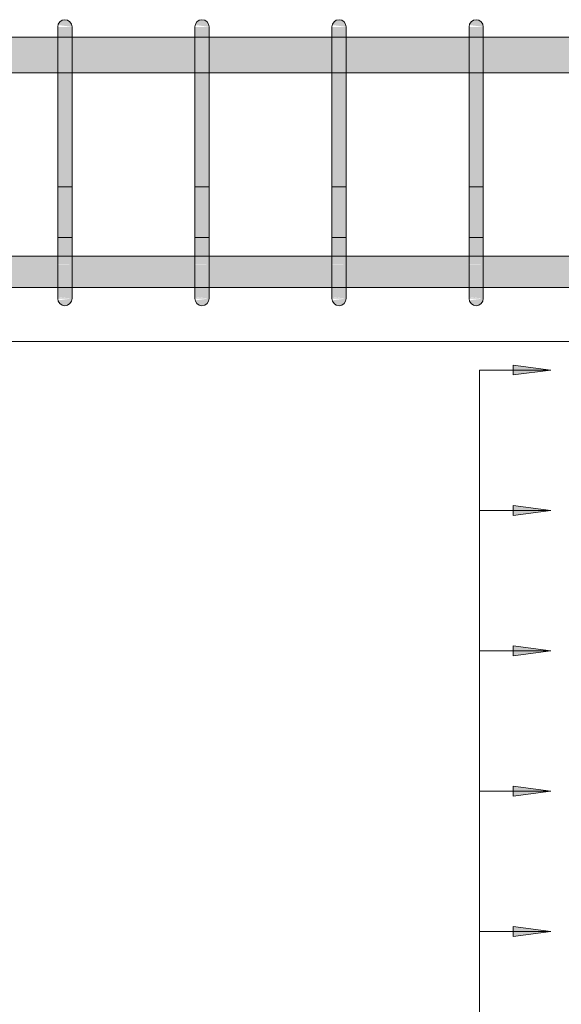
# Model space of a CAD drawing. Header units: millimetres. Extents: x 4307 to 42792, y 1610 to 10025.
# Tile 24 of 256: x 8825 to 9204, y 5156 to 5845. Entities that reach past the tile are written whole.
import ezdxf

# ---------------------------------------------------------------- set-up
doc = ezdxf.new("R2010")
doc.units = ezdxf.units.MM
for name, color, linetype, lineweight in [('A-ANNO-DIMS', 211, 'Continuous', 5), ('A-ANNO-DIMS-25', 211, 'Continuous', 5), ('S-BEAM', 12, 'Continuous', 9), ('S-RBAR', 171, 'Continuous', 5)]:
    doc.layers.add(name, color=color, linetype=linetype, lineweight=lineweight)
doc.styles.add('Arial_1', font='arial.ttf', dxfattribs={"height": 62.5})
doc.dimstyles.new('Výztuž_kusy__řezy__2', dxfattribs={"dimscale": 304.8, "dimtxt": 0.18, "dimasz": 0, "dimexe": 0, "dimexo": 0.0625, "dimgap": 0.082021, "dimtad": 1, "dimdec": 0, "dimzin": 0, "dimdsep": 46, "dimtxsty": 'Arial_1', "dimblk1": 'NONE', "dimblk2": 'NONE', "dimsah": 1, "dimcen": 0.09, "dimazin": 0, "dimtfac": 1, "dimtdec": 4, "dimtix": 1, "dimtmove": 0, "dimatfit": 3, "dimfxl": 0.164042, "dimfxlon": 1, "dimtvp": 1, "dimtfill": 1, "dimtolj": 1, "dimtzin": 0, "dimarcsym": 2})

# ---------------------------------------------------------------- blocks, each defined once
blk = doc.blocks.new('DIMBLOCK524-V1')
at = {"layer": 'A-ANNO-DIMS-25'}
for points in [[(9196.33, 5600), (9170.04, 5603.46), (9170.04, 5596.54)], [(9196.33, 5501.83), (9170.04, 5505.29), (9170.04, 5498.37)]]:
    blk.add_hatch(color=256, dxfattribs=at).paths.add_polyline_path(points)
for p, q in [((9146.33, 5600), (9146.33, 5501.83)), ((9146.33, 5600), (9146.33, 5600)), ((9146.33, 5600), (9196.33, 5600)), ((9196.33, 5600), (9170.04, 5603.46)), ((9170.04, 5603.46), (9170.04, 5596.54)), ((9170.04, 5596.54), (9196.33, 5600)), ((9146.33, 5501.83), (9146.33, 5501.83)), ((9146.33, 5501.83), (9196.33, 5501.83)), ((9196.33, 5501.83), (9170.04, 5505.29)), ((9170.04, 5505.29), (9170.04, 5498.37)), ((9170.04, 5498.37), (9196.33, 5501.83))]:
    blk.add_line(p, q, dxfattribs=at)
blk = doc.blocks.new('_None')
blk = doc.blocks.new('DIMBLOCK525-V1')
at = {"layer": 'A-ANNO-DIMS-25'}
for points in [[(9196.33, 5501.83), (9170.04, 5505.29), (9170.04, 5498.37)], [(9196.33, 5403.67), (9170.04, 5407.13), (9170.04, 5400.21)]]:
    blk.add_hatch(color=256, dxfattribs=at).paths.add_polyline_path(points)
for p, q in [((9146.33, 5501.83), (9146.33, 5403.67)), ((9146.33, 5501.83), (9146.33, 5501.83)), ((9146.33, 5501.83), (9196.33, 5501.83)), ((9196.33, 5501.83), (9170.04, 5505.29)), ((9170.04, 5505.29), (9170.04, 5498.37)), ((9170.04, 5498.37), (9196.33, 5501.83)), ((9196.33, 5403.67), (9170.04, 5407.13)), ((9170.04, 5407.13), (9170.04, 5400.21)), ((9146.33, 5403.67), (9146.33, 5403.67)), ((9146.33, 5403.67), (9196.33, 5403.67)), ((9170.04, 5400.21), (9196.33, 5403.67))]:
    blk.add_line(p, q, dxfattribs=at)
blk = doc.blocks.new('DIMBLOCK526-V1')
at = {"layer": 'A-ANNO-DIMS-25'}
for points in [[(9196.33, 5403.67), (9170.04, 5407.13), (9170.04, 5400.21)], [(9196.33, 5305.5), (9170.04, 5308.96), (9170.04, 5302.04)]]:
    blk.add_hatch(color=256, dxfattribs=at).paths.add_polyline_path(points)
for p, q in [((9196.33, 5403.67), (9170.04, 5407.13)), ((9170.04, 5407.13), (9170.04, 5400.21)), ((9146.33, 5403.67), (9146.33, 5305.5)), ((9146.33, 5403.67), (9146.33, 5403.67)), ((9146.33, 5403.67), (9196.33, 5403.67)), ((9170.04, 5400.21), (9196.33, 5403.67)), ((9196.33, 5305.5), (9170.04, 5308.96)), ((9170.04, 5308.96), (9170.04, 5302.04)), ((9146.33, 5305.5), (9146.33, 5305.5)), ((9146.33, 5305.5), (9196.33, 5305.5)), ((9170.04, 5302.04), (9196.33, 5305.5))]:
    blk.add_line(p, q, dxfattribs=at)
blk = doc.blocks.new('DIMBLOCK527-V1')
at = {"layer": 'A-ANNO-DIMS-25'}
for points in [[(9196.33, 5305.5), (9170.04, 5308.96), (9170.04, 5302.04)], [(9196.33, 5207.33), (9170.04, 5210.79), (9170.04, 5203.87)]]:
    blk.add_hatch(color=256, dxfattribs=at).paths.add_polyline_path(points)
for p, q in [((9196.33, 5305.5), (9170.04, 5308.96)), ((9170.04, 5308.96), (9170.04, 5302.04)), ((9146.33, 5305.5), (9146.33, 5207.33)), ((9146.33, 5305.5), (9146.33, 5305.5)), ((9146.33, 5305.5), (9196.33, 5305.5)), ((9170.04, 5302.04), (9196.33, 5305.5)), ((9146.33, 5207.33), (9146.33, 5207.33)), ((9146.33, 5207.33), (9196.33, 5207.33)), ((9196.33, 5207.33), (9170.04, 5210.79)), ((9170.04, 5210.79), (9170.04, 5203.87)), ((9170.04, 5203.87), (9196.33, 5207.33))]:
    blk.add_line(p, q, dxfattribs=at)
blk = doc.blocks.new('DIMBLOCK528-V1')
at = {"layer": 'A-ANNO-DIMS-25'}
for points in [[(9196.33, 5207.33), (9170.04, 5210.79), (9170.04, 5203.87)], [(9196.33, 5109.17), (9170.04, 5112.63), (9170.04, 5105.71)]]:
    blk.add_hatch(color=256, dxfattribs=at).paths.add_polyline_path(points)
for p, q in [((9146.33, 5207.33), (9146.33, 5109.17)), ((9146.33, 5207.33), (9146.33, 5207.33)), ((9146.33, 5207.33), (9196.33, 5207.33)), ((9196.33, 5207.33), (9170.04, 5210.79)), ((9170.04, 5210.79), (9170.04, 5203.87)), ((9170.04, 5203.87), (9196.33, 5207.33)), ((9146.33, 5109.17), (9146.33, 5109.17)), ((9146.33, 5109.17), (9196.33, 5109.17)), ((9196.33, 5109.17), (9170.04, 5112.63)), ((9170.04, 5112.63), (9170.04, 5105.71)), ((9170.04, 5105.71), (9196.33, 5109.17))]:
    blk.add_line(p, q, dxfattribs=at)
blk = doc.blocks.new('DIMBLOCK554-V1')
at = {"layer": 'A-ANNO-DIMS-25'}
for points in [[(9196.33, 5600), (9170.04, 5603.46), (9170.04, 5596.54)], [(9196.33, 5501.83), (9170.04, 5505.29), (9170.04, 5498.37)], [(9196.33, 5403.67), (9170.04, 5407.13), (9170.04, 5400.21)], [(9196.33, 5305.5), (9170.04, 5308.96), (9170.04, 5302.04)], [(9196.33, 5207.33), (9170.04, 5210.79), (9170.04, 5203.87)], [(9196.33, 5109.17), (9170.04, 5112.63), (9170.04, 5105.71)], [(9196.33, 5011), (9170.04, 5014.46), (9170.04, 5007.54)], [(9196.33, 4912.83), (9170.04, 4916.29), (9170.04, 4909.37)], [(9196.33, 4814.67), (9170.04, 4818.13), (9170.04, 4811.21)], [(9196.33, 4716.5), (9170.04, 4719.96), (9170.04, 4713.04)], [(9196.33, 4618.33), (9170.04, 4621.79), (9170.04, 4614.87)], [(9196.33, 4520.17), (9170.04, 4523.63), (9170.04, 4516.71)], [(9196.33, 4422), (9170.04, 4425.46), (9170.04, 4418.54)], [(9196.33, 4323.83), (9170.04, 4327.29), (9170.04, 4320.37)], [(9196.33, 4225.67), (9170.04, 4229.13), (9170.04, 4222.21)], [(9196.33, 4127.5), (9170.04, 4130.96), (9170.04, 4124.04)], [(9196.33, 4029.33), (9170.04, 4032.79), (9170.04, 4025.87)], [(9196.33, 3931.17), (9170.04, 3934.63), (9170.04, 3927.71)], [(9196.33, 3833), (9170.04, 3836.46), (9170.04, 3829.54)], [(9196.33, 3734.83), (9170.04, 3738.29), (9170.04, 3731.37)], [(9196.33, 3636.67), (9170.04, 3640.13), (9170.04, 3633.21)], [(9196.33, 3538.5), (9170.04, 3541.96), (9170.04, 3535.04)], [(9196.33, 3440.33), (9170.04, 3443.79), (9170.04, 3436.87)], [(9196.33, 3342.17), (9170.04, 3345.63), (9170.04, 3338.71)], [(9196.33, 3244), (9170.04, 3247.46), (9170.04, 3240.54)], [(9196.33, 3145.83), (9170.04, 3149.29), (9170.04, 3142.37)], [(9196.33, 3047.67), (9170.04, 3051.13), (9170.04, 3044.21)], [(9196.33, 2949.5), (9170.04, 2952.96), (9170.04, 2946.04)], [(9196.33, 2851.33), (9170.04, 2854.79), (9170.04, 2847.87)], [(9196.33, 2753.17), (9170.04, 2756.63), (9170.04, 2749.71)], [(9196.33, 2655), (9170.04, 2658.46), (9170.04, 2651.54)]]:
    blk.add_hatch(color=256, dxfattribs=at).paths.add_polyline_path(points)
for p, q in [((9146.33, 5600), (9146.33, 2655)), ((9146.33, 5600), (9146.33, 5501.83)), ((9146.33, 5600), (9146.33, 5600)), ((9146.33, 5600), (9196.33, 5600)), ((9196.33, 5600), (9170.04, 5603.46)), ((9170.04, 5603.46), (9170.04, 5596.54)), ((9170.04, 5596.54), (9196.33, 5600)), ((9146.33, 5501.83), (9146.33, 5403.67)), ((9146.33, 5501.83), (9146.33, 5501.83)), ((9146.33, 5501.83), (9196.33, 5501.83)), ((9196.33, 5501.83), (9170.04, 5505.29)), ((9170.04, 5505.29), (9170.04, 5498.37)), ((9170.04, 5498.37), (9196.33, 5501.83)), ((9196.33, 5403.67), (9170.04, 5407.13)), ((9170.04, 5407.13), (9170.04, 5400.21)), ((9146.33, 5403.67), (9146.33, 5305.5)), ((9146.33, 5403.67), (9146.33, 5403.67)), ((9146.33, 5403.67), (9196.33, 5403.67)), ((9170.04, 5400.21), (9196.33, 5403.67)), ((9196.33, 5305.5), (9170.04, 5308.96)), ((9170.04, 5308.96), (9170.04, 5302.04)), ((9146.33, 5305.5), (9146.33, 5207.33)), ((9146.33, 5305.5), (9146.33, 5305.5)), ((9146.33, 5305.5), (9196.33, 5305.5)), ((9170.04, 5302.04), (9196.33, 5305.5)), ((9146.33, 5207.33), (9146.33, 5109.17)), ((9146.33, 5207.33), (9146.33, 5207.33)), ((9146.33, 5207.33), (9196.33, 5207.33)), ((9196.33, 5207.33), (9170.04, 5210.79)), ((9170.04, 5210.79), (9170.04, 5203.87)), ((9170.04, 5203.87), (9196.33, 5207.33)), ((9146.33, 5109.17), (9146.33, 5011)), ((9146.33, 5109.17), (9146.33, 5109.17)), ((9146.33, 5109.17), (9196.33, 5109.17)), ((9196.33, 5109.17), (9170.04, 5112.63)), ((9170.04, 5112.63), (9170.04, 5105.71)), ((9170.04, 5105.71), (9196.33, 5109.17)), ((9196.33, 5011), (9170.04, 5014.46)), ((9170.04, 5014.46), (9170.04, 5007.54)), ((9146.33, 5011), (9146.33, 4912.83)), ((9146.33, 5011), (9146.33, 5011)), ((9146.33, 5011), (9196.33, 5011)), ((9170.04, 5007.54), (9196.33, 5011)), ((9196.33, 4912.83), (9170.04, 4916.29)), ((9170.04, 4916.29), (9170.04, 4909.37)), ((9146.33, 4912.83), (9146.33, 4814.67)), ((9146.33, 4912.83), (9146.33, 4912.83)), ((9146.33, 4912.83), (9196.33, 4912.83)), ((9170.04, 4909.37), (9196.33, 4912.83)), ((9146.33, 4814.67), (9146.33, 4716.5)), ((9146.33, 4814.67), (9146.33, 4814.67)), ((9146.33, 4814.67), (9196.33, 4814.67)), ((9196.33, 4814.67), (9170.04, 4818.13)), ((9170.04, 4818.13), (9170.04, 4811.21)), ((9170.04, 4811.21), (9196.33, 4814.67)), ((9196.33, 4716.5), (9170.04, 4719.96)), ((9170.04, 4719.96), (9170.04, 4713.04)), ((9146.33, 4716.5), (9146.33, 4618.33)), ((9146.33, 4716.5), (9146.33, 4716.5)), ((9146.33, 4716.5), (9196.33, 4716.5)), ((9170.04, 4713.04), (9196.33, 4716.5)), ((9196.33, 4618.33), (9170.04, 4621.79)), ((9170.04, 4621.79), (9170.04, 4614.87)), ((9146.33, 4618.33), (9146.33, 4520.17)), ((9146.33, 4618.33), (9146.33, 4618.33)), ((9146.33, 4618.33), (9196.33, 4618.33)), ((9170.04, 4614.87), (9196.33, 4618.33)), ((9146.33, 4520.17), (9146.33, 4422)), ((9146.33, 4520.17), (9146.33, 4520.17)), ((9146.33, 4520.17), (9196.33, 4520.17)), ((9196.33, 4520.17), (9170.04, 4523.63)), ((9170.04, 4523.63), (9170.04, 4516.71)), ((9170.04, 4516.71), (9196.33, 4520.17)), ((9146.33, 4422), (9146.33, 4323.83)), ((9146.33, 4422), (9146.33, 4422)), ((9146.33, 4422), (9196.33, 4422)), ((9196.33, 4422), (9170.04, 4425.46)), ((9170.04, 4425.46), (9170.04, 4418.54)), ((9170.04, 4418.54), (9196.33, 4422)), ((9196.33, 4323.83), (9170.04, 4327.29)), ((9170.04, 4327.29), (9170.04, 4320.37)), ((9146.33, 4323.83), (9146.33, 4225.67)), ((9146.33, 4323.83), (9146.33, 4323.83)), ((9146.33, 4323.83), (9196.33, 4323.83)), ((9170.04, 4320.37), (9196.33, 4323.83)), ((9196.33, 4225.67), (9170.04, 4229.13)), ((9170.04, 4229.13), (9170.04, 4222.21)), ((9146.33, 4225.67), (9146.33, 4127.5)), ((9146.33, 4225.67), (9146.33, 4225.67)), ((9146.33, 4225.67), (9196.33, 4225.67)), ((9170.04, 4222.21), (9196.33, 4225.67)), ((9146.33, 4127.5), (9146.33, 4029.33)), ((9146.33, 4127.5), (9146.33, 4127.5)), ((9146.33, 4127.5), (9196.33, 4127.5)), ((9196.33, 4127.5), (9170.04, 4130.96)), ((9170.04, 4130.96), (9170.04, 4124.04)), ((9170.04, 4124.04), (9196.33, 4127.5)), ((9146.33, 4029.33), (9146.33, 3931.17)), ((9146.33, 4029.33), (9146.33, 4029.33)), ((9146.33, 4029.33), (9196.33, 4029.33)), ((9196.33, 4029.33), (9170.04, 4032.79)), ((9170.04, 4032.79), (9170.04, 4025.87)), ((9170.04, 4025.87), (9196.33, 4029.33)), ((9196.33, 3931.17), (9170.04, 3934.63)), ((9170.04, 3934.63), (9170.04, 3927.71)), ((9146.33, 3931.17), (9146.33, 3833)), ((9146.33, 3931.17), (9146.33, 3931.17)), ((9146.33, 3931.17), (9196.33, 3931.17)), ((9170.04, 3927.71), (9196.33, 3931.17)), ((9196.33, 3833), (9170.04, 3836.46)), ((9170.04, 3836.46), (9170.04, 3829.54)), ((9146.33, 3833), (9146.33, 3734.83)), ((9146.33, 3833), (9146.33, 3833)), ((9146.33, 3833), (9196.33, 3833)), ((9170.04, 3829.54), (9196.33, 3833)), ((9146.33, 3734.83), (9146.33, 3636.67)), ((9146.33, 3734.83), (9146.33, 3734.83)), ((9146.33, 3734.83), (9196.33, 3734.83)), ((9196.33, 3734.83), (9170.04, 3738.29)), ((9170.04, 3738.29), (9170.04, 3731.37)), ((9170.04, 3731.37), (9196.33, 3734.83)), ((9146.33, 3636.67), (9146.33, 3538.5)), ((9146.33, 3636.67), (9146.33, 3636.67)), ((9146.33, 3636.67), (9196.33, 3636.67)), ((9196.33, 3636.67), (9170.04, 3640.13)), ((9170.04, 3640.13), (9170.04, 3633.21)), ((9170.04, 3633.21), (9196.33, 3636.67)), ((9196.33, 3538.5), (9170.04, 3541.96)), ((9170.04, 3541.96), (9170.04, 3535.04)), ((9146.33, 3538.5), (9146.33, 3440.33)), ((9146.33, 3538.5), (9146.33, 3538.5)), ((9146.33, 3538.5), (9196.33, 3538.5)), ((9170.04, 3535.04), (9196.33, 3538.5)), ((9196.33, 3440.33), (9170.04, 3443.79)), ((9170.04, 3443.79), (9170.04, 3436.87)), ((9146.33, 3440.33), (9146.33, 3342.17)), ((9146.33, 3440.33), (9146.33, 3440.33)), ((9146.33, 3440.33), (9196.33, 3440.33)), ((9170.04, 3436.87), (9196.33, 3440.33)), ((9146.33, 3342.17), (9146.33, 3244)), ((9146.33, 3342.17), (9146.33, 3342.17)), ((9146.33, 3342.17), (9196.33, 3342.17)), ((9196.33, 3342.17), (9170.04, 3345.63)), ((9170.04, 3345.63), (9170.04, 3338.71)), ((9170.04, 3338.71), (9196.33, 3342.17)), ((9146.33, 3244), (9146.33, 3145.83)), ((9146.33, 3244), (9146.33, 3244)), ((9146.33, 3244), (9196.33, 3244)), ((9196.33, 3244), (9170.04, 3247.46)), ((9170.04, 3247.46), (9170.04, 3240.54)), ((9170.04, 3240.54), (9196.33, 3244)), ((9196.33, 3145.83), (9170.04, 3149.29)), ((9170.04, 3149.29), (9170.04, 3142.37)), ((9146.33, 3145.83), (9146.33, 3047.67)), ((9146.33, 3145.83), (9146.33, 3145.83)), ((9146.33, 3145.83), (9196.33, 3145.83)), ((9170.04, 3142.37), (9196.33, 3145.83)), ((9196.33, 3047.67), (9170.04, 3051.13)), ((9170.04, 3051.13), (9170.04, 3044.21)), ((9146.33, 3047.67), (9146.33, 2949.5)), ((9146.33, 3047.67), (9146.33, 3047.67)), ((9146.33, 3047.67), (9196.33, 3047.67)), ((9170.04, 3044.21), (9196.33, 3047.67)), ((9146.33, 2949.5), (9146.33, 2851.33)), ((9146.33, 2949.5), (9146.33, 2949.5)), ((9146.33, 2949.5), (9196.33, 2949.5)), ((9196.33, 2949.5), (9170.04, 2952.96)), ((9170.04, 2952.96), (9170.04, 2946.04)), ((9170.04, 2946.04), (9196.33, 2949.5)), ((9146.33, 2851.33), (9146.33, 2753.17)), ((9146.33, 2851.33), (9146.33, 2851.33)), ((9146.33, 2851.33), (9196.33, 2851.33)), ((9196.33, 2851.33), (9170.04, 2854.79)), ((9170.04, 2854.79), (9170.04, 2847.87)), ((9170.04, 2847.87), (9196.33, 2851.33)), ((9196.33, 2753.17), (9170.04, 2756.63)), ((9170.04, 2756.63), (9170.04, 2749.71)), ((9146.33, 2753.17), (9146.33, 2655)), ((9146.33, 2753.17), (9146.33, 2753.17)), ((9146.33, 2753.17), (9196.33, 2753.17)), ((9170.04, 2749.71), (9196.33, 2753.17)), ((9196.33, 2655), (9170.04, 2658.46)), ((9170.04, 2658.46), (9170.04, 2651.54)), ((9146.33, 2655), (9146.33, 2655)), ((9146.33, 2655), (9196.33, 2655)), ((9170.04, 2651.54), (9196.33, 2655))]:
    blk.add_line(p, q, dxfattribs=at)

msp = doc.modelspace()

# ---------------------------------------------------------------- hatches: boundary and pattern name
at = {"layer": 'S-RBAR'}
for points in [[(8861.19, 5815), (8861.19, 5840), (8851.19, 5840), (8851.19, 5815)], [(8861.19, 5840), (8861.02, 5841.29), (8860.52, 5842.5), (8859.72, 5843.54), (8858.69, 5844.33), (8857.48, 5844.83), (8856.19, 5845), (8854.89, 5844.83), (8853.69, 5844.33), (8852.65, 5843.54), (8851.86, 5842.5), (8851.36, 5841.29), (8861.02, 5840.02)], [(8957.14, 5815), (8957.14, 5840), (8947.14, 5840), (8947.14, 5815)], [(8957.14, 5840), (8956.97, 5841.29), (8956.47, 5842.5), (8955.68, 5843.54), (8954.64, 5844.33), (8953.43, 5844.83), (8952.14, 5845), (8950.85, 5844.83), (8949.64, 5844.33), (8948.6, 5843.54), (8947.81, 5842.5), (8947.31, 5841.29), (8956.97, 5840.02)], [(9053.09, 5815), (9053.09, 5840), (9043.09, 5840), (9043.09, 5815)], [(9053.09, 5840), (9052.92, 5841.29), (9052.42, 5842.5), (9051.63, 5843.54), (9050.59, 5844.33), (9049.39, 5844.83), (9048.09, 5845), (9046.8, 5844.83), (9045.59, 5844.33), (9044.56, 5843.54), (9043.76, 5842.5), (9043.26, 5841.29), (9052.92, 5840.02)], [(9149.05, 5815), (9149.05, 5840), (9139.05, 5840), (9139.05, 5815)], [(9149.05, 5840), (9148.88, 5841.29), (9148.38, 5842.5), (9147.58, 5843.54), (9146.55, 5844.33), (9145.34, 5844.83), (9144.05, 5845), (9142.75, 5844.83), (9141.55, 5844.33), (9140.51, 5843.54), (9139.72, 5842.5), (9139.22, 5841.29), (9148.88, 5840.02)], [(8861.19, 5675), (8861.19, 5815), (8851.19, 5815), (8851.19, 5675)], [(8957.14, 5675), (8957.14, 5815), (8947.14, 5815), (8947.14, 5675)], [(9053.09, 5675), (9053.09, 5815), (9043.09, 5815), (9043.09, 5675)], [(9149.05, 5675), (9149.05, 5815), (9139.05, 5815), (9139.05, 5675)], [(8856.19, 5645), (8857.48, 5645.17), (8858.69, 5645.67), (8859.72, 5646.46), (8860.52, 5647.5), (8861.02, 5648.71), (8861.02, 5649.98), (8851.36, 5648.71), (8851.86, 5647.5), (8852.65, 5646.46), (8853.69, 5645.67), (8854.89, 5645.17)], [(8952.14, 5645), (8953.43, 5645.17), (8954.64, 5645.67), (8955.68, 5646.46), (8956.47, 5647.5), (8956.97, 5648.71), (8956.97, 5649.98), (8947.31, 5648.71), (8947.81, 5647.5), (8948.6, 5646.46), (8949.64, 5645.67), (8950.85, 5645.17)], [(9048.09, 5645), (9049.39, 5645.17), (9050.59, 5645.67), (9051.63, 5646.46), (9052.42, 5647.5), (9052.92, 5648.71), (9052.92, 5649.98), (9043.26, 5648.71), (9043.76, 5647.5), (9044.56, 5646.46), (9045.59, 5645.67), (9046.8, 5645.17)], [(9144.05, 5645), (9145.34, 5645.17), (9146.55, 5645.67), (9147.58, 5646.46), (9148.38, 5647.5), (9148.88, 5648.71), (9148.88, 5649.98), (9139.22, 5648.71), (9139.72, 5647.5), (9140.51, 5646.46), (9141.55, 5645.67), (9142.75, 5645.17)]]:
    msp.add_hatch(color=7, dxfattribs=at).paths.add_polyline_path(points)
h = msp.add_hatch(color=7, dxfattribs=at)
h.paths.add_polyline_path([(7690, 5807.8), (7847.89, 5807.8), (7847.89, 5832.8), (7690, 5832.8)])
h.paths.add_polyline_path([(12345, 5807.8), (12345, 5832.8), (12180.45, 5832.8), (12180.45, 5807.8), (12338.34, 5807.8)])
h.paths.add_polyline_path([(10296.47, 5807.8), (10377.03, 5807.8), (10377.03, 5832.8), (10291.02, 5832.8), (10291.02, 5807.8)])
h.paths.add_polyline_path([(12170.45, 5807.8), (12170.45, 5832.8), (11991.37, 5832.8), (11991.37, 5807.8), (12142, 5807.8)])
h.paths.add_polyline_path([(7857.89, 5807.8), (8030.39, 5807.8), (8030.39, 5832.8), (7857.89, 5832.8), (7857.89, 5815)])
h.paths.add_polyline_path([(10281.02, 5807.8), (10281.02, 5832.8), (10195, 5832.8), (10195, 5807.8), (10217.94, 5807.8)])
h.paths.add_polyline_path([(8040.39, 5807.8), (8212.89, 5807.8), (8212.89, 5832.8), (8040.39, 5832.8), (8040.39, 5815)])
h.paths.add_polyline_path([(10483.05, 5807.8), (10569.06, 5807.8), (10569.06, 5832.8), (10483.05, 5832.8), (10483.05, 5815)])
h.paths.add_polyline_path([(10185, 5807.8), (10185, 5832.8), (10095, 5832.8), (10095, 5807.8), (10139.41, 5807.8)])
h.paths.add_polyline_path([(8222.89, 5807.8), (8371.42, 5807.8), (8371.42, 5832.8), (8222.89, 5832.8), (8222.89, 5815)])
h.paths.add_polyline_path([(11981.37, 5807.8), (11981.37, 5832.8), (11802.29, 5832.8), (11802.29, 5807.8), (11945.67, 5807.8)])
h.paths.add_polyline_path([(10085, 5807.8), (10085, 5832.8), (10045, 5832.8), (10045, 5807.8), (10060.88, 5807.8)])
h.paths.add_polyline_path([(8381.42, 5807.8), (8467.37, 5807.8), (8467.37, 5832.8), (8381.42, 5832.8), (8381.42, 5815)])
h.paths.add_polyline_path([(10453.54, 5807.8), (10473.05, 5807.8), (10473.05, 5832.8), (10387.03, 5832.8), (10387.03, 5807.8)])
h.paths.add_polyline_path([(8477.37, 5807.8), (8563.33, 5807.8), (8563.33, 5832.8), (8477.37, 5832.8), (8477.37, 5815)])
h.paths.add_polyline_path([(11792.29, 5807.8), (11792.29, 5832.8), (11613.2, 5832.8), (11613.2, 5807.8), (11788.6, 5807.8)])
h.paths.add_polyline_path([(10579.06, 5807.8), (10665.08, 5807.8), (10665.08, 5832.8), (10579.06, 5832.8), (10579.06, 5815)])
h.paths.add_polyline_path([(8573.33, 5807.8), (8659.28, 5807.8), (8659.28, 5832.8), (8573.33, 5832.8), (8573.33, 5815)])
h.paths.add_polyline_path([(10035, 5807.8), (10035, 5832.8), (9995, 5832.8), (9995, 5807.8), (10021.61, 5807.8)])
h.paths.add_polyline_path([(8669.28, 5807.8), (8755.23, 5807.8), (8755.23, 5832.8), (8669.28, 5832.8), (8669.28, 5815)])
h.paths.add_polyline_path([(11603.2, 5807.8), (11603.2, 5832.8), (11443.2, 5832.8), (11443.2, 5807.8), (11553, 5807.8)])
h.paths.add_polyline_path([(9985, 5807.8), (9985, 5832.8), (9945, 5832.8), (9945, 5807.8), (9982.34, 5807.8)])
h.paths.add_polyline_path([(8765.23, 5807.8), (8851.19, 5807.8), (8851.19, 5832.8), (8765.23, 5832.8), (8765.23, 5815)])
h.paths.add_polyline_path([(10675.08, 5807.8), (10761.09, 5807.8), (10761.09, 5832.8), (10675.08, 5832.8), (10675.08, 5815)])
h.paths.add_polyline_path([(8861.19, 5807.8), (8947.14, 5807.8), (8947.14, 5832.8), (8861.19, 5832.8), (8861.19, 5815)])
h.paths.add_polyline_path([(9935, 5807.8), (9935, 5832.8), (9895, 5832.8), (9895, 5807.8), (9903.81, 5807.8)])
h.paths.add_polyline_path([(8957.14, 5807.8), (9043.09, 5807.8), (9043.09, 5832.8), (8957.14, 5832.8), (8957.14, 5815)])
h.paths.add_polyline_path([(11433.2, 5807.8), (11433.2, 5832.8), (11347.19, 5832.8), (11347.19, 5807.8), (11395.94, 5807.8)])
h.paths.add_polyline_path([(9053.09, 5807.8), (9139.05, 5807.8), (9139.05, 5832.8), (9053.09, 5832.8), (9053.09, 5815)])
h.paths.add_polyline_path([(9885, 5807.8), (9885, 5832.8), (9845, 5832.8), (9845, 5807.8), (9864.54, 5807.8)])
h.paths.add_polyline_path([(9149.05, 5807.8), (9235, 5807.8), (9235, 5832.8), (9149.05, 5832.8), (9149.05, 5815)])
h.paths.add_polyline_path([(11337.19, 5807.8), (11337.19, 5832.8), (11251.17, 5832.8), (11251.17, 5807.8), (11317.41, 5807.8)])
h.paths.add_polyline_path([(10771.09, 5807.8), (10857.11, 5807.8), (10857.11, 5832.8), (10771.09, 5832.8), (10771.09, 5815)])
h.paths.add_polyline_path([(9245, 5807.8), (9335, 5807.8), (9335, 5832.8), (9245, 5832.8), (9245, 5815)])
h.paths.add_polyline_path([(9835, 5807.8), (9835, 5832.8), (9795, 5832.8), (9795, 5807.8), (9825.28, 5807.8)])
h.paths.add_polyline_path([(9345, 5807.8), (9385, 5807.8), (9385, 5832.8), (9345, 5832.8), (9345, 5815)])
h.paths.add_polyline_path([(10867.11, 5807.8), (10953.13, 5807.8), (10953.13, 5832.8), (10867.11, 5832.8), (10867.11, 5815)])
h.paths.add_polyline_path([(11241.17, 5807.8), (11241.17, 5832.8), (11155.16, 5832.8), (11155.16, 5807.8), (11238.87, 5807.8)])
h.paths.add_polyline_path([(9785, 5807.8), (9785, 5832.8), (9745, 5832.8), (9745, 5807.8), (9746.74, 5807.8)])
h.paths.add_polyline_path([(9395, 5807.8), (9435, 5807.8), (9435, 5832.8), (9395, 5832.8), (9395, 5815)])
h.paths.add_polyline_path([(9445, 5807.8), (9485, 5807.8), (9485, 5832.8), (9445, 5832.8), (9445, 5815)])
h.paths.add_polyline_path([(9735, 5807.8), (9735, 5832.8), (9695, 5832.8), (9695, 5807.8), (9707.48, 5807.8)])
h.paths.add_polyline_path([(11145.16, 5807.8), (11145.16, 5832.8), (11059.14, 5832.8), (11059.14, 5807.8), (11081.81, 5807.8)])
h.paths.add_polyline_path([(10963.13, 5807.8), (11049.14, 5807.8), (11049.14, 5832.8), (10963.13, 5832.8), (10963.13, 5815)])
h.paths.add_polyline_path([(9495, 5807.8), (9535, 5807.8), (9535, 5832.8), (9495, 5832.8), (9495, 5815)])
h.paths.add_polyline_path([(9685, 5807.8), (9685, 5832.8), (9645, 5832.8), (9645, 5807.8), (9668.21, 5807.8)])
h.paths.add_polyline_path([(9545, 5807.8), (9585, 5807.8), (9585, 5832.8), (9545, 5832.8), (9545, 5815)])
h.paths.add_polyline_path([(9595, 5807.8), (9635, 5807.8), (9635, 5832.8), (9595, 5832.8), (9595, 5815)])
h = msp.add_hatch(color=7, dxfattribs=at)
h.paths.add_polyline_path([(9707.48, 5657.64), (9715, 5657.64), (9715, 5679.64), (9695, 5679.64), (9695, 5657.64)])
h.paths.add_polyline_path([(5425, 5657.64), (5432.7, 5657.64), (5430.53, 5660.86), (5427.89, 5667.24), (5426.86, 5675), (5426.86, 5679.64), (5425, 5679.64), (5425, 5667.24)])
h.paths.add_polyline_path([(8957.14, 5657.64), (9043.09, 5657.92), (9043.09, 5679.64), (8957.14, 5679.64), (8957.14, 5657.92)])
h.paths.add_polyline_path([(9685, 5657.64), (9685, 5679.64), (9645, 5679.64), (9645, 5657.64), (9668.21, 5657.64)])
h.paths.add_polyline_path([(5446.97, 5657.64), (5456.02, 5657.92), (5456.02, 5679.64), (5437.47, 5679.64), (5436.86, 5675), (5437.54, 5669.82), (5439.54, 5665), (5443.16, 5660.52), (5446.86, 5657.68)])
h.paths.add_polyline_path([(8882.88, 5657.64), (8947.14, 5657.92), (8947.14, 5679.64), (8861.19, 5679.64), (8861.19, 5657.64)])
h.paths.add_polyline_path([(8851.19, 5657.64), (8851.19, 5679.64), (8765.23, 5679.64), (8765.23, 5657.64), (8843.61, 5657.64)])
h.paths.add_polyline_path([(5466.02, 5657.64), (5466.86, 5657.68), (5471.86, 5661.72), (5489.78, 5679.64), (5466.02, 5679.64), (5466.02, 5657.68)])
h.paths.add_polyline_path([(5481.93, 5657.64), (5502.48, 5657.92), (5502.48, 5678.19), (5482.21, 5657.92)])
h.paths.add_polyline_path([(8755.23, 5657.64), (8755.23, 5679.64), (8669.28, 5679.64), (8669.28, 5657.64), (8725.81, 5657.64)])
h.paths.add_polyline_path([(9635, 5657.64), (9635, 5679.64), (9595, 5679.64), (9595, 5657.64), (9628.94, 5657.64)])
h.paths.add_polyline_path([(5512.48, 5657.64), (5548.94, 5657.92), (5548.94, 5679.64), (5512.48, 5679.64), (5512.48, 5657.92)])
h.paths.add_polyline_path([(5558.94, 5657.64), (5595.4, 5657.92), (5595.4, 5679.64), (5558.94, 5679.64), (5558.94, 5657.92)])
h.paths.add_polyline_path([(8659.28, 5657.64), (8659.28, 5679.64), (8573.33, 5679.64), (8573.33, 5657.64), (8647.28, 5657.64)])
h.paths.add_polyline_path([(5605.4, 5657.64), (5641.86, 5657.92), (5641.86, 5679.64), (5605.4, 5679.64), (5605.4, 5657.92)])
h.paths.add_polyline_path([(5651.86, 5657.64), (5688.32, 5657.92), (5688.32, 5679.64), (5651.86, 5679.64), (5651.86, 5657.92)])
h.paths.add_polyline_path([(9053.09, 5657.64), (9139.05, 5657.92), (9139.05, 5679.64), (9053.09, 5679.64), (9053.09, 5657.92)])
h.paths.add_polyline_path([(8563.33, 5657.64), (8563.33, 5679.64), (8477.37, 5679.64), (8477.37, 5657.64), (8529.48, 5657.64)])
h.paths.add_polyline_path([(5698.32, 5657.64), (5734.78, 5657.92), (5734.78, 5679.64), (5698.32, 5679.64), (5698.32, 5657.92)])
h.paths.add_polyline_path([(8467.37, 5657.64), (8467.37, 5679.64), (8381.42, 5679.64), (8381.42, 5657.64), (8450.95, 5657.64)])
h.paths.add_polyline_path([(9585, 5657.64), (9585, 5679.64), (9545, 5679.64), (9545, 5657.64), (9550.41, 5657.64)])
h.paths.add_polyline_path([(5744.78, 5657.64), (5781.24, 5657.92), (5781.24, 5679.64), (5744.78, 5679.64), (5744.78, 5657.92)])
h.paths.add_polyline_path([(5791.24, 5657.64), (5827.7, 5657.92), (5827.7, 5679.64), (5791.24, 5679.64), (5791.24, 5657.92)])
h.paths.add_polyline_path([(5837.7, 5657.64), (5856.86, 5657.68), (5861.01, 5660.86), (5864.18, 5665), (5866.18, 5669.82), (5866.86, 5675), (5866.86, 5679.64), (5837.7, 5679.64), (5837.7, 5657.92)])
h.paths.add_polyline_path([(9535, 5657.64), (9535, 5679.64), (9495, 5679.64), (9495, 5657.64), (9511.14, 5657.64)])
h.paths.add_polyline_path([(8371.42, 5657.64), (8371.42, 5679.64), (8222.89, 5679.64), (8222.89, 5657.64), (8333.15, 5657.64)])
h.paths.add_polyline_path([(5871.03, 5657.64), (5874.16, 5657.92), (5873.88, 5662.5), (5872.84, 5660)])
h.paths.add_polyline_path([(5884.16, 5657.64), (5920.62, 5657.92), (5920.62, 5679.64), (5884.16, 5679.64), (5884.16, 5657.92)])
h.paths.add_polyline_path([(9149.05, 5657.64), (9235, 5657.92), (9235, 5679.64), (9149.05, 5679.64), (9149.05, 5657.92)])
h.paths.add_polyline_path([(5930.62, 5657.64), (5967.08, 5657.92), (5967.08, 5679.64), (5930.62, 5679.64), (5930.62, 5657.92)])
h.paths.add_polyline_path([(8212.89, 5657.64), (8212.89, 5679.64), (8040.39, 5679.64), (8040.39, 5657.64), (8176.08, 5657.64)])
h.paths.add_polyline_path([(5977.08, 5657.64), (6013.54, 5657.92), (6013.54, 5679.64), (5977.08, 5679.64), (5977.08, 5657.92)])
h.paths.add_polyline_path([(9485, 5657.64), (9485, 5679.64), (9445, 5679.64), (9445, 5657.64), (9471.88, 5657.64)])
h.paths.add_polyline_path([(8030.39, 5657.64), (8030.39, 5679.64), (7857.89, 5679.64), (7857.89, 5657.64), (8019.02, 5657.64)])
h.paths.add_polyline_path([(6023.54, 5657.64), (6060, 5657.92), (6060, 5679.64), (6023.54, 5679.64), (6023.54, 5657.92)])
h.paths.add_polyline_path([(6070, 5657.64), (6095, 5657.92), (6094.95, 5679.64), (6070, 5679.64), (6070, 5657.92)])
h.paths.add_polyline_path([(6105, 5657.64), (6190.95, 5657.92), (6190.95, 5679.64), (6105, 5679.64), (6105, 5657.92)])
h.paths.add_polyline_path([(6200.95, 5657.64), (6286.91, 5657.92), (6286.91, 5679.64), (6200.95, 5679.64), (6200.95, 5657.92)])
h.paths.add_polyline_path([(9435, 5657.64), (9435, 5679.64), (9395, 5679.64), (9395, 5657.64), (9432.61, 5657.64)])
h.paths.add_polyline_path([(6296.91, 5657.64), (6382.86, 5657.92), (6382.86, 5679.64), (6296.91, 5679.64), (6296.91, 5657.92)])
h.paths.add_polyline_path([(6392.86, 5657.64), (6478.81, 5657.92), (6478.81, 5679.64), (6392.86, 5679.64), (6392.86, 5657.92)])
h.paths.add_polyline_path([(6488.81, 5657.64), (6574.77, 5657.92), (6574.77, 5679.64), (6488.81, 5679.64), (6488.81, 5657.92)])
h.paths.add_polyline_path([(7847.89, 5657.64), (7847.89, 5679.64), (7675.4, 5679.64), (7675.4, 5657.64), (7822.68, 5657.64)])
h.paths.add_polyline_path([(6584.77, 5657.64), (6670.72, 5657.92), (6670.72, 5679.64), (6584.77, 5679.64), (6584.77, 5657.92)])
h.paths.add_polyline_path([(6680.72, 5657.64), (6766.67, 5657.92), (6766.67, 5679.64), (6680.72, 5679.64), (6680.72, 5657.92)])
h.paths.add_polyline_path([(6776.67, 5657.64), (6862.63, 5657.92), (6862.63, 5679.64), (6776.67, 5679.64), (6776.67, 5657.92)])
h.paths.add_polyline_path([(7665.4, 5657.64), (7665.4, 5679.64), (7492.9, 5679.64), (7492.9, 5657.64), (7626.35, 5657.64)])
h.paths.add_polyline_path([(9385, 5657.64), (9385, 5679.64), (9345, 5679.64), (9345, 5657.64), (9354.08, 5657.64)])
h.paths.add_polyline_path([(6872.63, 5657.64), (6958.58, 5657.92), (6958.58, 5679.64), (6872.63, 5679.64), (6872.63, 5657.92)])
h.paths.add_polyline_path([(9335, 5657.64), (9335, 5679.64), (9245, 5679.64), (9245, 5657.64), (9314.81, 5657.64)])
h.paths.add_polyline_path([(7482.9, 5657.64), (7482.9, 5679.64), (7310.4, 5679.64), (7310.4, 5657.64), (7469.28, 5657.64)])
h.paths.add_polyline_path([(6968.58, 5657.64), (7117.9, 5657.92), (7117.9, 5679.64), (6968.58, 5679.64), (6968.58, 5657.92)])
h.paths.add_polyline_path([(7127.9, 5657.64), (7300.4, 5657.92), (7300.4, 5679.64), (7127.9, 5679.64), (7127.9, 5657.92)])
h = msp.add_hatch(color=7, dxfattribs=at)
h.paths.add_polyline_path([(8861.19, 5653.08), (8861.19, 5653.74), (8859.83, 5653.89), (8858.98, 5653.51)])
h.paths.add_polyline_path([(8855.7, 5655.53), (8854.01, 5657.49), (8851.19, 5657.92), (8851.19, 5656.75)])
h.paths.add_polyline_path([(8861.19, 5661.72), (8861.19, 5663.44), (8851.19, 5665.43), (8855.91, 5661.91)])
h.paths.add_polyline_path([(8851.19, 5674.03), (8861.19, 5674.24), (8861.19, 5675), (8851.19, 5675)])
h = msp.add_hatch(color=7, dxfattribs=at)
h.paths.add_polyline_path([(8861.19, 5650), (8861.19, 5653.08), (8858.98, 5653.51), (8859.83, 5653.89), (8861.19, 5653.74), (8861.19, 5661.72), (8856.66, 5661.99), (8851.19, 5665.43), (8851.19, 5658.15), (8854.16, 5657.32), (8855.7, 5655.53), (8851.19, 5656.75), (8851.36, 5650.99), (8853.27, 5650.85), (8857.48, 5650.4)])
h.paths.add_polyline_path([(8851.19, 5650), (8861.19, 5650), (8851.19, 5650.85)])
h.paths.add_polyline_path([(8861.19, 5663.44), (8861.19, 5674.24), (8859.16, 5674.03), (8851.19, 5674.03), (8851.19, 5665.43)])
h = msp.add_hatch(color=7, dxfattribs=at)
h.paths.add_polyline_path([(8957.14, 5653.08), (8957.14, 5653.74), (8955.78, 5653.89), (8954.94, 5653.51)])
h.paths.add_polyline_path([(8951.65, 5655.53), (8949.97, 5657.49), (8947.14, 5657.92), (8947.14, 5656.75)])
h.paths.add_polyline_path([(8957.14, 5661.72), (8957.14, 5663.44), (8947.14, 5665.43), (8951.86, 5661.91)])
h.paths.add_polyline_path([(8947.14, 5674.03), (8957.14, 5674.24), (8957.14, 5675), (8947.14, 5675)])
h = msp.add_hatch(color=7, dxfattribs=at)
h.paths.add_polyline_path([(8947.31, 5650), (8957.14, 5650), (8947.14, 5650.85), (8947.14, 5650)])
h.paths.add_polyline_path([(8957.14, 5650), (8957.14, 5653.08), (8954.94, 5653.51), (8955.78, 5653.89), (8957.14, 5653.74), (8957.14, 5661.72), (8952.61, 5661.99), (8947.14, 5665.43), (8947.14, 5658.15), (8950.11, 5657.32), (8951.65, 5655.53), (8947.14, 5656.75), (8947.31, 5650.99), (8949.23, 5650.85), (8953.43, 5650.4)])
h.paths.add_polyline_path([(8957.14, 5663.44), (8957.14, 5674.24), (8955.11, 5674.03), (8947.14, 5674.03), (8947.14, 5665.43)])
h = msp.add_hatch(color=7, dxfattribs=at)
h.paths.add_polyline_path([(9053.09, 5653.08), (9053.09, 5653.74), (9051.74, 5653.89), (9050.89, 5653.51)])
h.paths.add_polyline_path([(9047.6, 5655.53), (9045.92, 5657.49), (9043.09, 5657.92), (9043.09, 5656.75)])
h.paths.add_polyline_path([(9053.09, 5661.72), (9053.09, 5663.44), (9043.09, 5665.43), (9047.82, 5661.91)])
h.paths.add_polyline_path([(9043.09, 5674.03), (9053.09, 5674.24), (9053.09, 5675), (9043.09, 5675)])
h = msp.add_hatch(color=7, dxfattribs=at)
h.paths.add_polyline_path([(9043.26, 5650), (9053.09, 5650), (9043.09, 5650.85), (9043.09, 5650)])
h.paths.add_polyline_path([(9053.09, 5650), (9053.09, 5653.08), (9050.89, 5653.51), (9051.74, 5653.89), (9053.09, 5653.74), (9053.09, 5661.72), (9048.56, 5661.99), (9043.09, 5665.43), (9043.09, 5658.15), (9046.07, 5657.32), (9047.6, 5655.53), (9043.09, 5656.75), (9043.26, 5650.99), (9045.18, 5650.85), (9049.39, 5650.4)])
h.paths.add_polyline_path([(9053.09, 5663.44), (9053.09, 5674.24), (9051.06, 5674.03), (9043.09, 5674.03), (9043.09, 5665.43)])
h = msp.add_hatch(color=7, dxfattribs=at)
h.paths.add_polyline_path([(9149.05, 5653.08), (9149.05, 5653.74), (9147.69, 5653.89), (9146.84, 5653.51)])
h.paths.add_polyline_path([(9143.56, 5655.53), (9141.87, 5657.49), (9139.05, 5657.92), (9139.05, 5656.75)])
h.paths.add_polyline_path([(9149.05, 5661.72), (9149.05, 5663.44), (9139.05, 5665.43), (9143.77, 5661.91)])
h.paths.add_polyline_path([(9139.05, 5674.03), (9149.05, 5674.24), (9149.05, 5675), (9139.05, 5675)])
h = msp.add_hatch(color=7, dxfattribs=at)
h.paths.add_polyline_path([(9139.22, 5650), (9149.05, 5650), (9139.05, 5650.85), (9139.05, 5650)])
h.paths.add_polyline_path([(9149.05, 5650), (9149.05, 5653.08), (9146.84, 5653.51), (9147.69, 5653.89), (9149.05, 5653.74), (9149.05, 5661.72), (9144.52, 5661.99), (9139.05, 5665.43), (9139.05, 5658.15), (9142.02, 5657.32), (9143.56, 5655.53), (9139.05, 5656.75), (9139.22, 5650.99), (9141.13, 5650.85), (9145.34, 5650.4)])
h.paths.add_polyline_path([(9149.05, 5663.44), (9149.05, 5674.24), (9147.02, 5674.03), (9139.05, 5674.03), (9139.05, 5665.43)])

# ---------------------------------------------------------------- linework, layer by layer
at = {"layer": 'S-BEAM'}
for p, q in [((9540, 5620), (5800, 5620)), ((5900, 5620), (9540, 5620))]:
    msp.add_line(p, q, dxfattribs=at)
at = {"layer": 'S-RBAR'}
for p, q in [((8851.19, 5815), (8851.19, 5840)), ((8851.19, 5815), (8851.19, 5840)), ((8861.19, 5815), (8861.19, 5840)), ((8861.19, 5815), (8861.19, 5840)), ((8947.14, 5815), (8947.14, 5840)), ((8947.14, 5815), (8947.14, 5840)), ((8957.14, 5815), (8957.14, 5840)), ((8957.14, 5815), (8957.14, 5840)), ((9043.09, 5815), (9043.09, 5840)), ((9043.09, 5815), (9043.09, 5840)), ((9053.09, 5815), (9053.09, 5840)), ((9053.09, 5815), (9053.09, 5840)), ((9139.05, 5815), (9139.05, 5840)), ((9139.05, 5815), (9139.05, 5840)), ((9149.05, 5815), (9149.05, 5840)), ((9149.05, 5815), (9149.05, 5840)), ((7690, 5832.8), (12345, 5832.8)), ((7690, 5832.8), (12345, 5832.8)), ((7690, 5832.8), (12345, 5832.8)), ((8851.19, 5675), (8851.19, 5815)), ((8851.19, 5815), (8851.19, 5675)), ((8861.19, 5675), (8861.19, 5815)), ((8861.19, 5815), (8861.19, 5675)), ((8947.14, 5675), (8947.14, 5815)), ((8947.14, 5815), (8947.14, 5675)), ((8957.14, 5675), (8957.14, 5815)), ((8957.14, 5815), (8957.14, 5675)), ((9043.09, 5675), (9043.09, 5815)), ((9043.09, 5815), (9043.09, 5675)), ((9053.09, 5675), (9053.09, 5815)), ((9053.09, 5815), (9053.09, 5675)), ((9139.05, 5675), (9139.05, 5815)), ((9139.05, 5815), (9139.05, 5675)), ((9149.05, 5675), (9149.05, 5815)), ((9149.05, 5815), (9149.05, 5675)), ((7690, 5807.8), (12345, 5807.8)), ((7690, 5807.8), (12345, 5807.8)), ((7690, 5807.8), (12345, 5807.8)), ((8851.19, 5728.03), (8851.19, 5692.68)), ((8851.19, 5728.03), (8861.19, 5728.03)), ((8861.19, 5728.03), (8861.19, 5692.68)), ((8947.14, 5728.03), (8947.14, 5692.68)), ((8947.14, 5728.03), (8957.14, 5728.03)), ((8957.14, 5728.03), (8957.14, 5692.68)), ((9043.09, 5728.03), (9043.09, 5692.68)), ((9043.09, 5728.03), (9053.09, 5728.03)), ((9053.09, 5728.03), (9053.09, 5692.68)), ((9139.05, 5728.03), (9139.05, 5692.68)), ((9139.05, 5728.03), (9149.05, 5728.03)), ((9149.05, 5728.03), (9149.05, 5692.68)), ((8851.19, 5650), (8851.19, 5692.68)), ((8861.19, 5692.68), (8851.19, 5692.68)), ((8851.19, 5657.32), (8851.19, 5692.68)), ((8861.19, 5650), (8861.19, 5692.68)), ((8861.19, 5657.32), (8861.19, 5692.68)), ((8947.14, 5650), (8947.14, 5692.68)), ((8957.14, 5692.68), (8947.14, 5692.68)), ((8947.14, 5657.32), (8947.14, 5692.68)), ((8957.14, 5650), (8957.14, 5692.68)), ((8957.14, 5657.32), (8957.14, 5692.68)), ((9043.09, 5650), (9043.09, 5692.68)), ((9053.09, 5692.68), (9043.09, 5692.68)), ((9043.09, 5657.32), (9043.09, 5692.68)), ((9053.09, 5650), (9053.09, 5692.68)), ((9053.09, 5657.32), (9053.09, 5692.68)), ((9139.05, 5650), (9139.05, 5692.68)), ((9149.05, 5692.68), (9139.05, 5692.68)), ((9139.05, 5657.32), (9139.05, 5692.68)), ((9149.05, 5650), (9149.05, 5692.68)), ((9149.05, 5657.32), (9149.05, 5692.68)), ((9715, 5679.64), (5425, 5679.64)), ((9715, 5679.64), (5425, 5679.64)), ((9715, 5679.64), (5425, 5679.64)), ((8851.19, 5650), (8851.19, 5675)), ((8851.19, 5657.32), (8851.19, 5675)), ((8861.19, 5650), (8861.19, 5675)), ((8861.19, 5650), (8861.19, 5675)), ((8947.14, 5650), (8947.14, 5675)), ((8947.14, 5657.32), (8947.14, 5675)), ((8957.14, 5650), (8957.14, 5675)), ((8957.14, 5650), (8957.14, 5675)), ((9043.09, 5650), (9043.09, 5675)), ((9043.09, 5657.32), (9043.09, 5675)), ((9053.09, 5650), (9053.09, 5675)), ((9053.09, 5650), (9053.09, 5675)), ((9139.05, 5650), (9139.05, 5675)), ((9139.05, 5657.32), (9139.05, 5675)), ((9149.05, 5650), (9149.05, 5675)), ((9149.05, 5650), (9149.05, 5675)), ((9715, 5657.64), (5425, 5657.64)), ((9715, 5657.64), (5425, 5657.64)), ((9715, 5657.64), (5425, 5657.64)), ((8851.19, 5650.85), (8851.19, 5657.32)), ((8851.19, 5650.85), (8851.19, 5657.32)), ((8861.19, 5650), (8861.19, 5657.32)), ((8947.14, 5650.85), (8947.14, 5657.32)), ((8947.14, 5650.85), (8947.14, 5657.32)), ((8957.14, 5650), (8957.14, 5657.32)), ((9043.09, 5650.85), (9043.09, 5657.32)), ((9043.09, 5650.85), (9043.09, 5657.32)), ((9053.09, 5650), (9053.09, 5657.32)), ((9139.05, 5650.85), (9139.05, 5657.32)), ((9139.05, 5650.85), (9139.05, 5657.32)), ((9149.05, 5650), (9149.05, 5657.32))]:
    msp.add_line(p, q, dxfattribs=at)
for centre, start, end in [((8856.19, 5840), 0, 180), ((8856.19, 5840), 0, 180), ((8952.14, 5840), 0, 180), ((8952.14, 5840), 0, 180), ((9048.09, 5840), 0, 180), ((9048.09, 5840), 0, 180), ((9144.05, 5840), 0, 180), ((9144.05, 5840), 0, 180), ((8856.19, 5650), 180, 0), ((8856.19, 5650), 180, 0), ((8856.19, 5650), 180, 0), ((8952.14, 5650), 180, 0), ((8952.14, 5650), 180, 0), ((8952.14, 5650), 180, 0), ((9048.09, 5650), 180, 0), ((9048.09, 5650), 180, 0), ((9048.09, 5650), 180, 0), ((9144.05, 5650), 180, 0), ((9144.05, 5650), 180, 0), ((9144.05, 5650), 180, 0)]:
    msp.add_arc(centre, 5, start, end, dxfattribs=at)

# ---------------------------------------------------------------- dimensions: what is measured, and where the dimension line sits
at = {"layer": 'A-ANNO-DIMS'}
for base, p1, p2, text, override, picture, middle in [((9146.33, 2655), (9196.33, 5600), (9196.33, 2655), '98 2945', {"dimpost": '<>', "dimblk1": 'None', "dimblk2": 'None', "dimsah": 1, "dimfxl": 2945}, 'DIMBLOCK554-V1', (9089.42, 4127.5)), ((9146.33, 5501.83), (9196.33, 5600), (9196.33, 5501.83), ' ', {"dimpost": '<>', "dimfxl": 98.166667}, 'DIMBLOCK524-V1', (9146.33, 5550.92)), ((9146.33, 5403.67), (9196.33, 5501.83), (9196.33, 5403.67), ' ', {"dimpost": '<>', "dimfxl": 98.166667}, 'DIMBLOCK525-V1', (9146.33, 5452.75)), ((9146.33, 5305.5), (9196.33, 5403.67), (9196.33, 5305.5), ' ', {"dimpost": '<>', "dimfxl": 98.166667}, 'DIMBLOCK526-V1', (9146.33, 5354.58)), ((9146.33, 5207.33), (9196.33, 5305.5), (9196.33, 5207.33), ' ', {"dimpost": '<>', "dimfxl": 98.166667}, 'DIMBLOCK527-V1', (9146.33, 5256.42)), ((9146.33, 5109.17), (9196.33, 5207.33), (9196.33, 5109.17), ' ', {"dimpost": '<>', "dimfxl": 98.166667}, 'DIMBLOCK528-V1', (9146.33, 5158.25))]:
    dim = msp.add_linear_dim(base=base, p1=p1, p2=p2, angle=90, text=text, dimstyle='Výztuž_kusy__řezy__2', override=override, dxfattribs=at)
    dim.commit()
    dim.dimension.update_dxf_attribs({"geometry": picture, "text_midpoint": middle})

doc.saveas('drawing.dxf')
